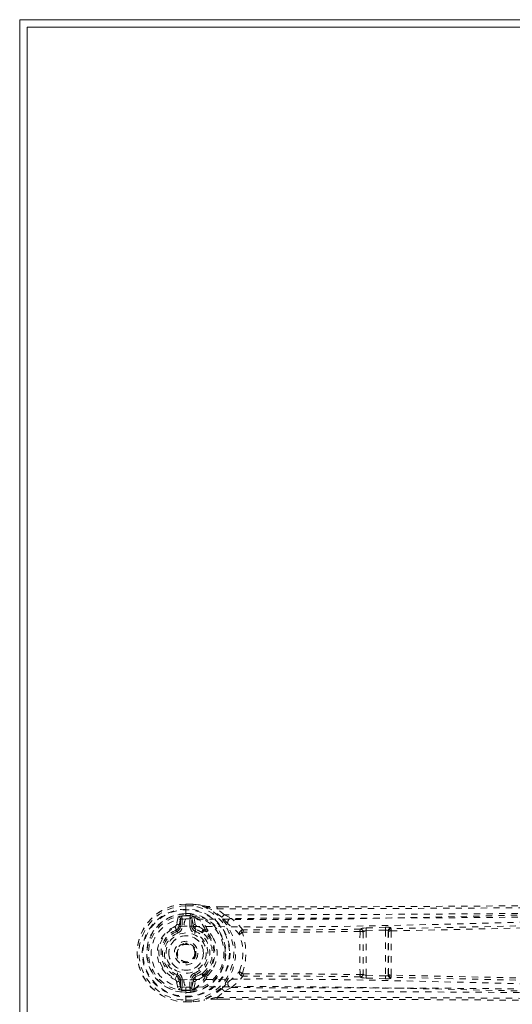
# Model space of a CAD drawing. Header units: inches. Extents: x -57 to 59, y -93 to 51.
# Tile 2 of 5: x 29 to 37, y 35 to 51. Entities that reach past the tile are written whole.
import ezdxf

# ---------------------------------------------------------------- set-up
doc = ezdxf.new("R2010")
doc.units = ezdxf.units.IN
doc.header["$MEASUREMENT"] = 0
doc.linetypes.add('SLD-Dashed', pattern=[0.075, 0.05, -0.025])
doc.linetypes.add('SLD-Solid', pattern=[0])

msp = doc.modelspace()

# ---------------------------------------------------------------- linework, layer by layer
at = {"color": 7, "linetype": 'SLD-Solid', "lineweight": 15}
for p, q in [((29.25, 20.758), (29.25, 50.508)), ((29.25, 50.508), (59, 50.508)), ((29.368, 50.39), (29.368, 20.876)), ((58.882, 50.39), (29.368, 50.39)), ((29.368, 50.39), (58.882, 50.39)), ((29.368, 20.876), (29.368, 50.39))]:
    msp.add_line(p, q, dxfattribs=at)
at = {"color": 7, "linetype": 'SLD-Dashed', "lineweight": 0}
for p, q in [((32.011, 36.411), (31.893, 36.412)), ((31.894, 36.413), (32.011, 36.412)), ((31.894, 36.413), (31.894, 36.409)), ((31.894, 36.409), (31.894, 36.356)), ((32.015, 36.412), (32.011, 36.412)), ((31.894, 36.356), (31.894, 36.333)), ((31.894, 36.333), (31.894, 36.327)), ((31.894, 36.327), (31.894, 36.177)), ((32.011, 36.383), (31.895, 36.383)), ((31.895, 36.262), (31.967, 36.261)), ((31.895, 36.262), (31.895, 36.262)), ((31.966, 36.232), (31.968, 36.261)), ((31.967, 36.261), (31.968, 36.261)), ((32.393, 36.37), (32.482, 36.37)), ((32.483, 36.369), (32.394, 36.369)), ((32.51, 36.244), (32.395, 36.34)), ((31.774, 36.209), (31.75, 36.09)), ((31.789, 36.062), (31.81, 36.178)), ((31.84, 36.178), (31.81, 36.178)), ((31.81, 36.178), (31.81, 36.062)), ((31.84, 36.178), (31.84, 36.062)), ((31.894, 36.176), (31.894, 36.177)), ((31.895, 36.227), (31.895, 36.232)), ((31.966, 36.232), (31.895, 36.232)), ((31.973, 36.226), (31.895, 36.227)), ((31.992, 36.192), (31.962, 36.192)), ((31.962, 36.062), (31.962, 36.192)), ((31.967, 36.232), (31.986, 36.226)), ((31.986, 36.226), (31.973, 36.226)), ((31.992, 36.192), (32.017, 36.062)), ((31.992, 36.062), (31.992, 36.192)), ((32.014, 36.217), (32.01, 36.22)), ((32.014, 36.217), (32.025, 36.207)), ((32.025, 36.207), (32.025, 36.207)), ((32.025, 36.207), (32.025, 36.207)), ((32.046, 36.091), (32.025, 36.207)), ((32.51, 36.244), (32.622, 36.185)), ((31.746, 36.002), (31.754, 36.006)), ((31.755, 35.98), (31.746, 36.002)), ((31.789, 36.062), (31.81, 36.062)), ((31.84, 36.062), (31.81, 36.062)), ((31.962, 36.062), (31.992, 36.062)), ((32.017, 36.062), (31.992, 36.062)), ((32.046, 36.014), (32.058, 36.007)), ((32.058, 36.007), (32.047, 35.98)), ((32.201, 35.981), (32.179, 35.981)), ((32.206, 36.005), (32.184, 36.005)), ((32.234, 35.998), (32.252, 35.986)), ((34.676, 36.013), (34.676, 36.012)), ((34.722, 35.968), (34.723, 35.969)), ((34.723, 35.969), (34.723, 35.297)), ((34.766, 36.032), (34.732, 36.029)), ((35.075, 36.044), (34.766, 36.032)), ((34.768, 35.987), (35.076, 35.999)), ((34.768, 35.279), (34.768, 35.987)), ((35.076, 35.999), (35.076, 35.267)), ((35.121, 35.989), (35.125, 35.976)), ((35.121, 35.277), (35.121, 35.989)), ((35.168, 36.021), (35.164, 36.034)), ((31.892, 35.789), (31.901, 35.79)), ((31.901, 35.79), (31.916, 35.789)), ((31.723, 35.21), (31.746, 35.264)), ((31.746, 35.264), (31.755, 35.286)), ((31.754, 35.26), (31.746, 35.264)), ((31.75, 35.177), (31.774, 35.058)), ((31.81, 35.088), (31.789, 35.204)), ((31.789, 35.204), (31.81, 35.204)), ((31.81, 35.204), (31.81, 35.088)), ((31.84, 35.204), (31.81, 35.204)), ((31.84, 35.204), (31.84, 35.088)), ((31.962, 35.204), (31.992, 35.204)), ((31.962, 35.075), (31.962, 35.204)), ((32.017, 35.204), (31.992, 35.075)), ((32.017, 35.204), (31.992, 35.204)), ((31.992, 35.075), (31.992, 35.204)), ((32.025, 35.06), (32.046, 35.175)), ((32.047, 35.286), (32.058, 35.259)), ((32.058, 35.259), (32.047, 35.252)), ((32.179, 35.285), (32.201, 35.285)), ((32.206, 35.262), (32.184, 35.262)), ((32.252, 35.28), (32.234, 35.269)), ((34.676, 35.254), (34.676, 35.253)), ((34.723, 35.297), (34.722, 35.298)), ((34.766, 35.235), (34.732, 35.237)), ((35.075, 35.223), (34.766, 35.235)), ((35.076, 35.267), (34.768, 35.279)), ((35.125, 35.29), (35.121, 35.277)), ((35.168, 35.246), (35.164, 35.233)), ((31.81, 35.088), (31.84, 35.088)), ((31.894, 35.09), (31.894, 34.94)), ((31.895, 35.04), (31.895, 35.034)), ((31.973, 35.04), (31.895, 35.04)), ((31.895, 35.034), (31.966, 35.035)), ((31.967, 35.005), (31.895, 35.005)), ((31.962, 35.075), (31.992, 35.075)), ((31.968, 35.005), (31.966, 35.035)), ((31.967, 35.035), (31.986, 35.04)), ((31.968, 35.005), (31.967, 35.005)), ((31.986, 35.04), (31.973, 35.04)), ((32.01, 35.046), (32.014, 35.05)), ((32.025, 35.06), (32.014, 35.05)), ((32.395, 34.926), (32.51, 35.022)), ((32.622, 35.082), (32.51, 35.022)), ((31.893, 34.855), (32.011, 34.855)), ((31.894, 34.94), (31.894, 34.934)), ((31.894, 34.934), (31.894, 34.911)), ((31.894, 34.911), (31.894, 34.858)), ((31.894, 34.858), (31.894, 34.854)), ((31.894, 34.854), (32.011, 34.854)), ((31.895, 34.883), (32.011, 34.884)), ((32.011, 34.854), (32.015, 34.854)), ((32.393, 34.897), (32.495, 34.896)), ((32.394, 34.898), (32.495, 34.898))]:
    msp.add_line(p, q, dxfattribs=at)
at = {"color": 7, "linetype": 'SLD-Dashed', "lineweight": 0, "flags": 128}
for points in [[(31.895, 36.383), (31.895, 36.39), (31.895, 36.396), (31.895, 36.401), (31.894, 36.406), (31.894, 36.41), (31.894, 36.412), (31.894, 36.413), (31.894, 36.413)], [(32.011, 36.412), (32.011, 36.413), (32.011, 36.412), (32.011, 36.409), (32.011, 36.405), (32.011, 36.401), (32.011, 36.395), (32.011, 36.389), (32.011, 36.383)], [(32.011, 36.412), (32.106, 36.4), (32.181, 36.384)], [(32.015, 36.412), (32.015, 36.411), (32.015, 36.409), (32.014, 36.406), (32.014, 36.403), (32.013, 36.398), (32.012, 36.393), (32.011, 36.388), (32.011, 36.383)], [(32.192, 36.382), (32.113, 36.399), (32.015, 36.412)], [(32.395, 36.34), (33.133, 36.339), (33.913, 36.34), (34.736, 36.342), (35.602, 36.345), (36.398, 36.349), (37.228, 36.355), (37.419, 36.356), (37.611, 36.358), (37.805, 36.36), (37.938, 36.361), (38.068, 36.362), (38.203, 36.363), (38.345, 36.364), (38.798, 36.368), (39.303, 36.373), (39.858, 36.378), (40.21, 36.381), (40.582, 36.385), (40.984, 36.389), (41.36, 36.392), (41.851, 36.397), (42.287, 36.401), (42.668, 36.405), (42.995, 36.408), (43.267, 36.41)], [(32.482, 36.37), (35.111, 36.372), (37.829, 36.39), (40.548, 36.414), (43.267, 36.44)], [(43.173, 36.321), (41.582, 36.316), (39.993, 36.297), (38.407, 36.267), (36.824, 36.229), (35.584, 36.199), (34.348, 36.176), (33.118, 36.166), (31.894, 36.176)], [(31.895, 36.232), (31.895, 36.236), (31.895, 36.242), (31.895, 36.251), (31.895, 36.262)], [(32.192, 36.382), (32.186, 36.384), (32.181, 36.384)], [(32.47, 36.202), (32.346, 36.302), (32.192, 36.382)], [(32.395, 36.34), (32.395, 36.346), (32.394, 36.352), (32.394, 36.358), (32.394, 36.363), (32.394, 36.367), (32.394, 36.369), (32.393, 36.37), (32.393, 36.37)], [(42.185, 36.31), (41.809, 36.306), (41.38, 36.302), (40.91, 36.298), (40.485, 36.294), (40.263, 36.291), (40.04, 36.289), (39.818, 36.287), (39.565, 36.285), (39.31, 36.282), (39.063, 36.28), (38.559, 36.275), (38.092, 36.271), (37.66, 36.267), (37.237, 36.264), (36.747, 36.26), (35.906, 36.254), (35.058, 36.249), (34.18, 36.246), (33.326, 36.244), (32.51, 36.244)], [(42.185, 36.25), (38.997, 36.219), (35.809, 36.193), (32.622, 36.185)], [(31.822, 36.221), (31.835, 36.202), (31.84, 36.178)], [(43.117, 36.212), (41.531, 36.206), (39.946, 36.185), (38.364, 36.153), (36.785, 36.112), (35.548, 36.081), (34.315, 36.056), (33.086, 36.047), (31.865, 36.059)], [(31.962, 36.192), (31.965, 36.21), (31.973, 36.226)], [(31.966, 36.232), (31.966, 36.232), (31.967, 36.232)], [(32.573, 36.092), (32.567, 36.097), (32.558, 36.107)], [(32.806, 36.003), (32.72, 36.101), (32.622, 36.185)], [(31.864, 35.208), (31.787, 35.213), (31.711, 35.236), (31.641, 35.275), (31.58, 35.329), (31.531, 35.394), (31.494, 35.469), (31.472, 35.55), (31.464, 35.633), (31.472, 35.717), (31.494, 35.797), (31.531, 35.872), (31.58, 35.938), (31.641, 35.991), (31.711, 36.031), (31.787, 36.053), (31.864, 36.059)], [(31.767, 35.952), (31.765, 35.958), (31.763, 35.963), (31.761, 35.967), (31.759, 35.971), (31.757, 35.975), (31.756, 35.978), (31.756, 35.979), (31.755, 35.98)], [(32.035, 35.952), (32.037, 35.958), (32.039, 35.963), (32.041, 35.967), (32.043, 35.971), (32.044, 35.975), (32.046, 35.978), (32.046, 35.979), (32.047, 35.98)], [(32.069, 36.064), (32.052, 36.077), (32.046, 36.091)], [(32.184, 36.005), (32.133, 36.036), (32.069, 36.064)], [(32.338, 35.86), (32.311, 35.911), (32.252, 35.986)], [(32.806, 36.003), (32.796, 36.001), (32.787, 35.997), (32.781, 35.99), (32.778, 35.983), (32.778, 35.975), (32.782, 35.967), (32.788, 35.96), (32.797, 35.955)], [(32.808, 35.965), (32.806, 35.965), (32.804, 35.964), (32.801, 35.962), (32.797, 35.955)], [(34.671, 35.977), (33.738, 35.966), (32.808, 35.965)], [(34.676, 36.012), (33.744, 36.002), (32.815, 36.001)], [(34.768, 35.987), (34.767, 35.995), (34.767, 36.003), (34.767, 36.01), (34.766, 36.016), (34.766, 36.022), (34.766, 36.026), (34.766, 36.03), (34.766, 36.032)], [(35.076, 35.999), (35.076, 36.007), (35.076, 36.015), (35.075, 36.022), (35.075, 36.029), (35.075, 36.034), (35.075, 36.039), (35.075, 36.042), (35.075, 36.044)], [(35.076, 35.999), (35.085, 36), (35.093, 36), (35.107, 35.998), (35.117, 35.994), (35.121, 35.989)], [(35.164, 35.985), (36.655, 36.018), (38.151, 36.054)], [(38.154, 36.089), (36.659, 36.053), (35.168, 36.021)], [(31.767, 35.314), (31.765, 35.309), (31.763, 35.304), (31.761, 35.299), (31.759, 35.295), (31.757, 35.291), (31.756, 35.289), (31.756, 35.287), (31.755, 35.286)], [(32.035, 35.314), (32.037, 35.309), (32.039, 35.304), (32.041, 35.299), (32.043, 35.295), (32.044, 35.291), (32.046, 35.289), (32.046, 35.287), (32.047, 35.286)], [(32.058, 35.259), (32.119, 35.286), (32.166, 35.314)], [(32.252, 35.28), (32.311, 35.355), (32.338, 35.406)], [(32.797, 35.311), (32.788, 35.306), (32.782, 35.3), (32.778, 35.292), (32.778, 35.284), (32.781, 35.276), (32.787, 35.27), (32.796, 35.265), (32.806, 35.263)], [(32.797, 35.311), (32.801, 35.305), (32.804, 35.302), (32.806, 35.302), (32.808, 35.301)], [(43.117, 35.054), (41.531, 35.061), (39.946, 35.081), (38.364, 35.114), (36.785, 35.154), (35.548, 35.186), (34.315, 35.21), (33.086, 35.22), (31.864, 35.208)], [(32.069, 35.202), (32.052, 35.189), (32.046, 35.175)], [(32.184, 35.262), (32.133, 35.231), (32.069, 35.202)], [(32.558, 35.16), (32.567, 35.169), (32.573, 35.175)], [(32.622, 35.082), (32.72, 35.166), (32.806, 35.263)], [(32.808, 35.301), (33.738, 35.301), (34.671, 35.29)], [(34.676, 35.254), (33.744, 35.265), (32.815, 35.266)], [(34.768, 35.279), (34.759, 35.28), (34.75, 35.282), (34.736, 35.286), (34.727, 35.291), (34.724, 35.294), (34.723, 35.296), (34.723, 35.297)], [(34.766, 35.235), (34.766, 35.24), (34.766, 35.25), (34.767, 35.264), (34.768, 35.279)], [(35.075, 35.223), (35.075, 35.225), (35.075, 35.228), (35.075, 35.232), (35.075, 35.238), (35.075, 35.244), (35.076, 35.251), (35.076, 35.259), (35.076, 35.267)], [(35.121, 35.277), (35.117, 35.272), (35.107, 35.269), (35.093, 35.267), (35.085, 35.267), (35.076, 35.267)], [(38.151, 35.212), (36.655, 35.248), (35.164, 35.281)], [(38.154, 35.178), (36.659, 35.213), (35.168, 35.246)], [(31.84, 35.088), (31.835, 35.065), (31.822, 35.045)], [(43.173, 34.945), (41.582, 34.951), (39.993, 34.969), (38.407, 35), (36.824, 35.037), (35.584, 35.067), (34.348, 35.09), (33.118, 35.1), (31.894, 35.09)], [(31.973, 35.04), (31.965, 35.057), (31.962, 35.075)], [(31.967, 35.035), (31.966, 35.035), (31.966, 35.035)], [(32.47, 35.065), (32.346, 34.964), (32.192, 34.884)], [(32.51, 35.022), (33.25, 35.023), (34.022, 35.021), (34.825, 35.018), (35.591, 35.014), (36.366, 35.009), (37.142, 35.004), (37.898, 34.997), (38.624, 34.991), (39.299, 34.984), (40.056, 34.977), (40.766, 34.97), (41.463, 34.963), (42.185, 34.956)], [(32.622, 35.082), (35.809, 35.073), (38.997, 35.047), (42.185, 35.016)], [(31.894, 34.854), (31.894, 34.853), (31.894, 34.854), (31.894, 34.857), (31.894, 34.86), (31.894, 34.865), (31.895, 34.871), (31.895, 34.877), (31.895, 34.883)], [(32.015, 34.854), (32.015, 34.855), (32.015, 34.857), (32.014, 34.86), (32.014, 34.864), (32.013, 34.868), (32.012, 34.873), (32.011, 34.878), (32.011, 34.884)], [(32.011, 34.884), (32.011, 34.877), (32.011, 34.871), (32.011, 34.866), (32.011, 34.861), (32.011, 34.857), (32.011, 34.855), (32.011, 34.854), (32.011, 34.854)], [(32.011, 34.854), (32.106, 34.867), (32.181, 34.883)], [(32.015, 34.854), (32.103, 34.866), (32.192, 34.884)], [(32.181, 34.883), (32.186, 34.883), (32.192, 34.884)], [(32.393, 34.897), (32.393, 34.896), (32.394, 34.897), (32.394, 34.899), (32.394, 34.903), (32.394, 34.908), (32.394, 34.914), (32.395, 34.92), (32.395, 34.926)], [(32.395, 34.926), (33.208, 34.927), (34.057, 34.927), (34.941, 34.924), (35.743, 34.921), (36.261, 34.918), (36.803, 34.914), (37.369, 34.91), (37.932, 34.906), (38.42, 34.902), (39.067, 34.896), (39.755, 34.89), (40.485, 34.883), (41.161, 34.876), (43.267, 34.856)], [(32.495, 34.896), (35.111, 34.894), (37.828, 34.877), (40.549, 34.852), (43.267, 34.826)]]:
    msp.add_lwpolyline(points, dxfattribs=at)
at = {"color": 7, "linetype": 'SLD-Dashed', "lineweight": 0}
for radius in [0.7, 0.69, 0.623, 0.32, 0.275, 0.187, 0.156, 0.142, 0.14, 0.138]:
    msp.add_circle((31.901, 35.633), radius, dxfattribs=at)
for centre, radius, start, end in [((31.901, 35.633), 0.78, 90.5288, 269.4712), ((31.901, 35.633), 0.78, 90, 269.4852), ((31.901, 35.633), 0.787, 278.3239, 81.6761), ((31.901, 35.633), 0.75, 90.4562, 269.5438), ((31.901, 35.633), 0.629, 90.5444, 269.4556), ((31.901, 35.633), 0.632, 276.0642, 83.9358), ((31.901, 35.633), 0.758, 278.3238, 81.6762), ((32.365, 37.571), 1.202, 261.1867, 271.3428), ((33.034, 39.961), 3.677, 256.7623, 259.9888), ((31.901, 35.633), 0.599, 90.5443, 269.4557), ((31.888, 35.633), 0.543, 89.3659, 270.6341), ((31.85, 36.017), 0.206, 97.6612, 111.6569), ((31.78, 36.179), 0.0299, 358.0478, 102.1083), ((31.901, 35.633), 0.593, 90.5524, 97.6091), ((32.114, 36.058), 0.249, 151.7051, 179.8618), ((31.901, 35.633), 0.602, 276.2697, 83.7303), ((31.97, 36.112), 0.115, 69.6979, 82.2797), ((32.023, 36.192), 0.0305, 113.831, 180.9575), ((31.811, 35.77), 0.491, 26.1266, 65.5132), ((31.805, 35.826), 0.44, 23.9344, 59.9021), ((32.958, 35.782), 0.644, 134.0882, 139.2611), ((30.896, 34.659), 2.204, 41.0581, 44.4317), ((32.625, 36.124), 0.0608, 92.3824, 211.9708), ((31.901, 35.633), 0.459, 112.774, 247.226), ((31.901, 35.633), 0.4, 112.774, 247.226), ((31.901, 35.633), 0.376, 112.774, 247.226), ((31.901, 35.633), 0.346, 112.7737, 247.2263), ((31.706, 36.099), 0.0455, 292.531, 348.6449), ((30.44, 35.486), 1.404, 21.5638, 23.9852), ((31.759, 36.061), 0.0301, 1.4529, 107.6208), ((31.718, 36.068), 0.0714, 300.3146, 355.2496), ((31.721, 36.062), 0.089, 292.774, 0), ((31.721, 36.062), 0.119, 292.7746, 359.9997), ((32.081, 36.062), 0.119, 180, 247.2266), ((32.081, 36.062), 0.089, 180, 247.226), ((32.047, 36.061), 0.0299, 90.9968, 178.9493), ((32.073, 36.064), 0.0565, 181.9582, 241.5649), ((31.901, 35.633), 0.346, 292.774, 67.226), ((32.074, 36.033), 0.031, 100.1655, 238.1968), ((31.901, 35.633), 0.376, 292.774, 67.226), ((31.905, 35.568), 0.465, 55.837, 70.7954), ((32.187, 35.975), 0.0305, 95.6331, 226.0662), ((32.203, 35.953), 0.0371, 130.1678, 180.7259), ((31.907, 35.633), 0.411, 309.0116, 50.9884), ((32.23, 35.983), 0.0504, 154.2186, 181.7619), ((31.89, 35.633), 0.453, 309.7483, 50.2511), ((32.252, 35.983), 0.0506, 154.3254, 181.7429), ((32.201, 35.948), 0.0326, 42.1667, 88.3619), ((32.21, 35.96), 0.0444, 57.3964, 94.9975), ((32.257, 35.946), 0.0404, 97.3025, 142.78), ((31.863, 35.633), 0.494, 316.9723, 43.0277), ((32.064, 35.365), 0.887, 39.1307, 54.9708), ((32.81, 35.942), 0.0608, 93.668, 196.5435), ((32.815, 35.879), 0.0786, 103.3263, 143.7385), ((31.887, 35.633), 0.965, 340.5266, 19.4745), ((32.814, 36.015), 0.0143, 237.5536, 273.3548), ((32.888, 35.969), 0.0795, 156.0523, 182.5081), ((67.393, 35.633), 32.724, 179.399, 180.6009), ((34.758, 35.983), 0.088, 160.247, 183.9529), ((34.683, 35.89), 0.0873, 63.1897, 98.1911), ((34.728, 35.936), 0.0933, 87.5363, 124.1325), ((34.678, 35.968), 0.0451, 1.0416, 92.1428), ((34.677, 35.967), 0.0451, 1.0463, 92.1501), ((68.097, 35.633), 33.376, 179.4252, 180.5748), ((34.765, 35.929), 0.0588, 87.838, 136.632), ((35.102, 35.881), 0.165, 67.6321, 99.4072), ((35.166, 35.988), 0.0451, 92.4883, 179.1366), ((35.17, 35.976), 0.0451, 92.6012, 179.105), ((35.157, 35.924), 0.0612, 83.937, 121.5368), ((2.24, 35.633), 32.887, 359.4019, 0.598), ((35.256, 35.992), 0.092, 161.4696, 183.9865), ((-1.862, 35.633), 37.028, 359.4553, 0.5445), ((31.901, 35.633), 0.275, 0.0001, 179.9999), ((31.919, 35.633), 0.476, 331.4723, 28.5268), ((31.96, 35.633), 0.844, 339.7728, 20.2275), ((31.901, 35.633), 0.275, 180.0001, 359.9999), ((31.901, 35.633), 0.157, 335.1542, 20.0596), ((31.721, 35.204), 0.119, 0.0003, 67.2254), ((32.081, 35.204), 0.119, 112.7734, 180), ((32.187, 35.292), 0.0305, 133.9317, 264.3713), ((32.203, 35.313), 0.0371, 179.276, 229.8325), ((32.064, 35.901), 0.887, 305.0285, 320.87), ((32.81, 35.324), 0.0608, 163.4564, 266.3321), ((32.815, 35.388), 0.0786, 216.2595, 256.6757), ((31.706, 35.168), 0.0455, 11.352, 67.472), ((31.759, 35.205), 0.0301, 252.3469, 358.5789), ((31.718, 35.198), 0.0715, 4.7828, 59.7563), ((31.721, 35.204), 0.089, 360, 67.226), ((32.106, 35.206), 0.242, 179.7347, 208.8262), ((32.081, 35.204), 0.089, 112.774, 180), ((31.806, 35.501), 0.497, 294.814, 333.6305), ((32.073, 35.202), 0.0567, 118.2299, 177.9763), ((32.047, 35.205), 0.0299, 181.049, 269.0048), ((31.805, 35.44), 0.439, 300.0686, 336.0867), ((32.074, 35.233), 0.031, 121.5885, 260.0556), ((32.23, 35.283), 0.0505, 178.2625, 205.7581), ((32.201, 35.318), 0.0326, 271.6493, 317.8221), ((32.252, 35.284), 0.0506, 178.2571, 205.6747), ((32.21, 35.306), 0.0444, 265.0103, 302.6937), ((32.257, 35.32), 0.0404, 217.2274, 262.6899), ((30.895, 36.608), 2.205, 315.5692, 318.9408), ((32.625, 35.143), 0.0608, 148.0318, 267.6173), ((32.814, 35.251), 0.0143, 86.6445, 122.4489), ((32.888, 35.298), 0.0795, 177.4919, 203.9476), ((34.759, 35.284), 0.0889, 176.1813, 199.6207), ((34.683, 35.376), 0.0873, 261.8095, 296.81), ((34.677, 35.299), 0.0451, 267.8506, 358.9537), ((34.678, 35.298), 0.0451, 267.8571, 358.9585), ((34.728, 35.33), 0.0933, 235.869, 272.4629), ((35.102, 35.385), 0.165, 260.5926, 292.3681), ((35.166, 35.278), 0.0451, 180.8635, 267.5116), ((35.17, 35.291), 0.0451, 180.8947, 267.399), ((35.157, 35.342), 0.0607, 238.3025, 276.2233), ((35.256, 35.275), 0.0919, 176.0227, 198.5435), ((31.78, 35.087), 0.0299, 257.8919, 1.952), ((31.85, 35.249), 0.206, 248.3428, 262.3396), ((31.901, 35.633), 0.593, 262.3909, 269.4476), ((31.022, 35.028), 0.873, 358.4833, 0.4278), ((31.978, 35.124), 0.0843, 275.4042, 292.618), ((32.023, 35.074), 0.0305, 179.0425, 246.169), ((32.957, 35.485), 0.643, 220.7386, 225.9127), ((32.011, 34.884), 0.03, 270.2178, 275.2738), ((32.365, 33.695), 1.202, 88.6565, 98.8141), ((33.034, 31.305), 3.678, 100.0115, 103.2373)]:
    msp.add_arc(centre, radius, start, end, dxfattribs=at)

doc.saveas('drawing.dxf')
